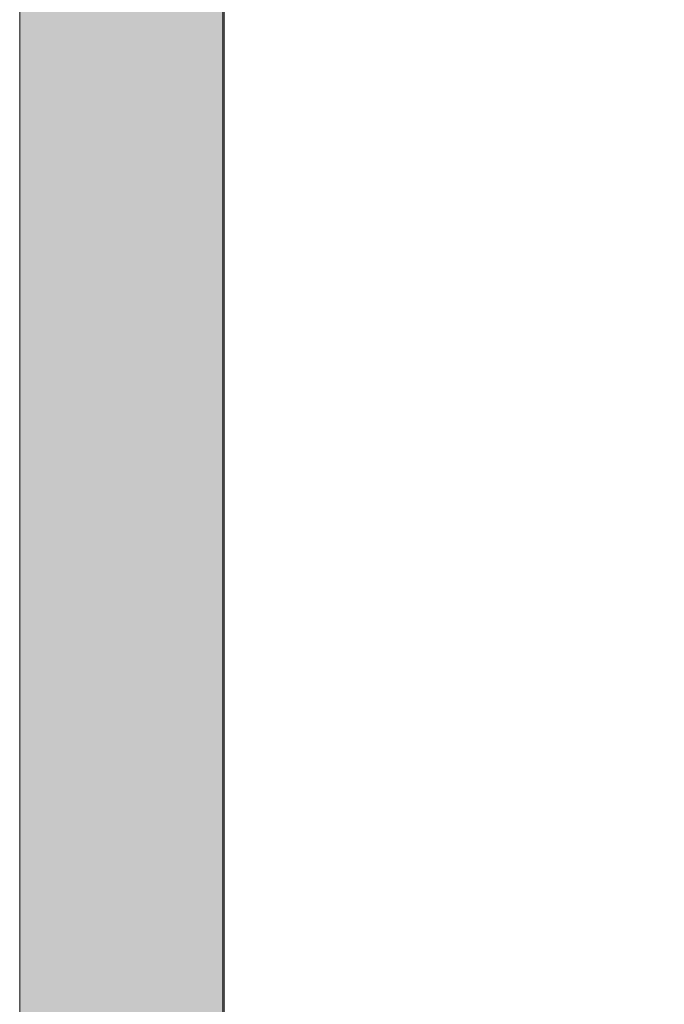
# Model space of a CAD drawing. Header units: metres. Extents: x 362935 to 596424, y 80601 to 172483.
# Tile 11 of 145: x 392203 to 392679, y 94043 to 94770. Entities that reach past the tile are written whole.
import ezdxf

# ---------------------------------------------------------------- set-up
doc = ezdxf.new("R2010")
doc.units = ezdxf.units.M
for name, color, linetype, lineweight in [('FURNITURE', 8, 'Continuous', 5), ('WALL 100', 8, 'Continuous', 5), ('WALLS', 8, 'Continuous', 5)]:
    doc.layers.add(name, color=color, linetype=linetype, lineweight=lineweight)

msp = doc.modelspace()

# ---------------------------------------------------------------- hatches: boundary and pattern name
at = {"layer": 'WALL 100', "true_color": 0x636466}
h = msp.add_hatch(color=251, dxfattribs=at)
h.dxf.hatch_style = 1
h.paths.add_polyline_path([(396724.61, 88352.34), (396724.61, 87153.04), (396624.61, 87153.04), (396624.61, 88352.34)])
h.paths.add_polyline_path([(396572.77, 87153.04), (395973.84, 87153.04), (395973.84, 87053.04), (396572.77, 87053.04)])
h.paths.add_polyline_path([(392202.78, 96243.46), (392354.04, 96268.89), (392352.78, 86123.11), (392202.78, 86123.11)])
h.paths.add_polyline_path([(395292.57, 93152.34), (395292.57, 93252.35), (395780.73, 93252.36), (395780.73, 93152.36)])
h.paths.add_polyline_path([(395880.73, 93402.36), (395880.73, 89215.59), (395780.73, 89215.59), (395780.73, 93402.36)])
h.paths.add_polyline_path([(392353.66, 93152.34), (392353.66, 93252.34), (394292.57, 93252.36), (394292.57, 93152.36)])
h.paths.add_polyline_path([(396652.78, 94293.11), (396652.78, 95056.31), (395880.73, 94886.19), (395880.73, 94252.36), (395780.73, 94252.36), (395780.73, 94966.21), (396802.78, 95195.89), (396802.78, 94293.11)])
h.paths.add_polyline_path([(401879.26, 98490.57), (401725.25, 98447.54), (400752.94, 86122.71), (400903.43, 86122.71)])

# ---------------------------------------------------------------- linework, layer by layer
at = {"layer": 'FURNITURE', "elevation": 1343980.86}
msp.add_lwpolyline([(394082.91, 93252.35), (394082.91, 93706.35), (392806.79, 93706.35), (392806.79, 96059.85), (392352.78, 96059.85), (392352.79, 93252.35)], close=True, dxfattribs=at)
at = {"layer": 'WALLS', "elevation": 1343980.86}
msp.add_lwpolyline([(392202.78, 96243.46), (392354.04, 96268.89), (392352.78, 86123.11), (392202.78, 86123.11), (392202.78, 96243.46)], close=True, dxfattribs=at)

doc.saveas('drawing.dxf')
